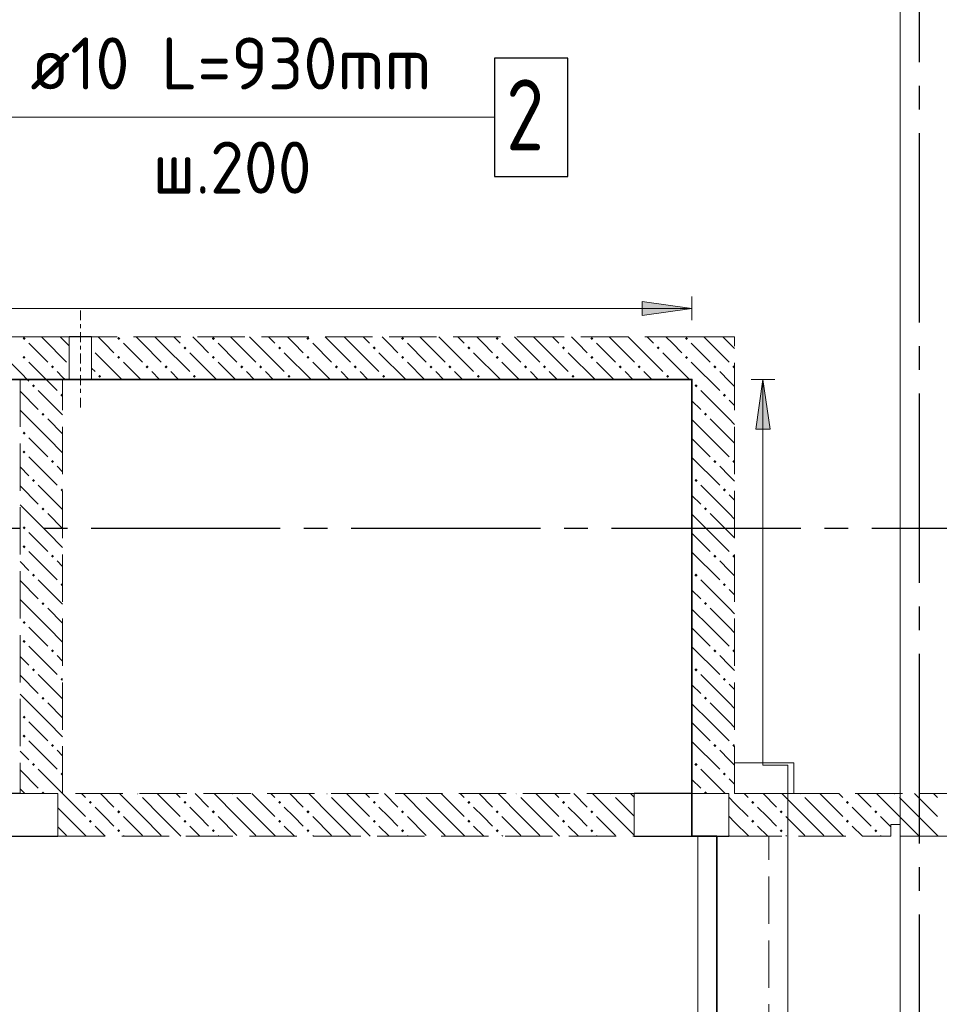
# Model space of a CAD drawing. Header units: millimetres. Extents: x 0 to 43617, y 0 to 59400.
# Tile 26 of 30: x 18022 to 21909, y 44240 to 48400. Entities that reach past the tile are written whole.
import ezdxf

# ---------------------------------------------------------------- set-up
doc = ezdxf.new("R2010")
doc.units = ezdxf.units.MM
doc.linetypes.add('______2', pattern=[270, 200, -70])
doc.linetypes.add('______5', pattern=[1100, 800, -100, 100, -100])
for name, color, linetype, lineweight in [('ЖБ Балка Вышележаща', 7, 'Continuous', 25), ('Макрос окна_ макрос двери', 7, 'Continuous', 18), ('Обрамление П-обр. равн.', 7, 'Continuous', 25), ('Оси', 40, '______5', 18), ('Позиционная метка линия выноска', 7, 'Continuous', 13), ('Позиционная метка номер позиции', 7, 'Continuous', 13), ('Размерная выноска', 7, 'Continuous', 13)]:
    doc.layers.add(name, color=color, linetype=linetype, lineweight=lineweight)
for name, color, linetype, lineweight, true_color in [('ЖБ Балка Нижележащая', 7, '______2', 25, 0x8c8cff), ('ЖБ Перекрытие верхний уровень', 7, 'Continuous', 25, 0xe0e0ff), ('ЖБ Стена верхний уровень', 7, 'Continuous', 25, 0x006e00)]:
    doc.layers.add(name, color=color, linetype=linetype, lineweight=lineweight, true_color=true_color)
doc.styles.add('ISOCPEUR', font='txt')

msp = doc.modelspace()

# ---------------------------------------------------------------- hatches: boundary and pattern name
at = {"layer": 'ЖБ Стена верхний уровень', "linetype": 'Continuous', "lineweight": 18, "transparency": 33554687}
for points in [[(18034.5, 47053.1), (18040.9, 47059.6), (18047.4, 47053.1), (18040.9, 47046.6)], [(18434.5, 47053.1), (18440.9, 47059.6), (18447.4, 47053.1), (18440.9, 47046.6)], [(18834.5, 47053.1), (18840.9, 47059.6), (18847.4, 47053.1), (18840.9, 47046.6)], [(19234.5, 47053.1), (19240.9, 47059.6), (19247.4, 47053.1), (19240.9, 47046.6)], [(19634.5, 47053.1), (19640.9, 47059.6), (19647.4, 47053.1), (19640.9, 47046.6)], [(20034.5, 47053.1), (20040.9, 47059.6), (20047.4, 47053.1), (20040.9, 47046.6)], [(20434.5, 47053.1), (20440.9, 47059.6), (20447.4, 47053.1), (20440.9, 47046.6)], [(20834.5, 47053.1), (20840.9, 47059.6), (20847.4, 47053.1), (20840.9, 47046.6)], [(18326.5, 47014.1), (18327.4, 47013.1), (18326.5, 47012.2)], [(18714.5, 47013.1), (18721, 47019.6), (18727.4, 47013.1), (18721, 47006.6)], [(19114.5, 47013.1), (19121, 47019.6), (19127.4, 47013.1), (19121, 47006.6)], [(19514.5, 47013.1), (19521, 47019.6), (19527.4, 47013.1), (19521, 47006.6)], [(19914.5, 47013.1), (19921, 47019.6), (19927.4, 47013.1), (19921, 47006.6)], [(20314.5, 47013.1), (20321, 47019.6), (20327.4, 47013.1), (20321, 47006.6)], [(20714.5, 47013.1), (20721, 47019.6), (20727.4, 47013.1), (20721, 47006.6)], [(18034.5, 46973.1), (18040.9, 46979.6), (18047.4, 46973.1), (18040.9, 46966.6)], [(18434.5, 46973.1), (18440.9, 46979.6), (18447.4, 46973.1), (18440.9, 46966.6)], [(18834.5, 46973.1), (18840.9, 46979.6), (18847.4, 46973.1), (18840.9, 46966.6)], [(19234.5, 46973.1), (19240.9, 46979.6), (19247.4, 46973.1), (19240.9, 46966.6)], [(19634.5, 46973.1), (19640.9, 46979.6), (19647.4, 46973.1), (19640.9, 46966.6)], [(20034.5, 46973.1), (20040.9, 46979.6), (20047.4, 46973.1), (20040.9, 46966.6)], [(20434.5, 46973.1), (20440.9, 46979.6), (20447.4, 46973.1), (20440.9, 46966.6)], [(20834.5, 46973.1), (20840.9, 46979.6), (20847.4, 46973.1), (20840.9, 46966.6)], [(18154.4, 46933.1), (18160.9, 46939.6), (18167.4, 46933.1), (18160.9, 46926.6)], [(18554.4, 46933.1), (18560.9, 46939.6), (18567.4, 46933.1), (18560.9, 46926.6)], [(18634.5, 46933.1), (18640.9, 46939.6), (18647.4, 46933.1), (18640.9, 46926.6)], [(18954.4, 46933.1), (18960.9, 46939.6), (18967.4, 46933.1), (18960.9, 46926.6)], [(19034.5, 46933.1), (19040.9, 46939.6), (19047.4, 46933.1), (19040.9, 46926.6)], [(19354.4, 46933.1), (19360.9, 46939.6), (19367.4, 46933.1), (19360.9, 46926.6)], [(19434.5, 46933.1), (19440.9, 46939.6), (19447.4, 46933.1), (19440.9, 46926.6)], [(19754.4, 46933.1), (19760.9, 46939.6), (19767.4, 46933.1), (19760.9, 46926.6)], [(19834.5, 46933.1), (19840.9, 46939.6), (19847.4, 46933.1), (19840.9, 46926.6)], [(20154.4, 46933.1), (20160.9, 46939.6), (20167.4, 46933.1), (20160.9, 46926.6)], [(20234.5, 46933.1), (20240.9, 46939.6), (20247.4, 46933.1), (20240.9, 46926.6)], [(20554.4, 46933.1), (20560.9, 46939.6), (20567.4, 46933.1), (20560.9, 46926.6)], [(20634.5, 46933.1), (20640.9, 46939.6), (20647.4, 46933.1), (20640.9, 46926.6)], [(20954.4, 46933.1), (20960.9, 46939.6), (20967.4, 46933.1), (20960.9, 46926.6)], [(21034.5, 46933.1), (21040.9, 46939.6), (21044, 46936.6), (21044, 46929.7), (21040.9, 46926.6)], [(18354.4, 46893.1), (18360.9, 46899.6), (18367.4, 46893.1), (18360.9, 46886.6)], [(18754.4, 46893.1), (18760.9, 46899.6), (18767.4, 46893.1), (18760.9, 46886.6)], [(19154.4, 46893.1), (19160.9, 46899.6), (19167.4, 46893.1), (19160.9, 46886.6)], [(19554.4, 46893.1), (19560.9, 46899.6), (19567.4, 46893.1), (19560.9, 46886.6)], [(19954.4, 46893.1), (19960.9, 46899.6), (19967.4, 46893.1), (19960.9, 46886.6)], [(20354.4, 46893.1), (20360.9, 46899.6), (20367.4, 46893.1), (20360.9, 46886.6)], [(20754.4, 46893.1), (20760.9, 46899.6), (20767.4, 46893.1), (20760.9, 46886.6)], [(18074.5, 46853.1), (18081, 46859.6), (18087.5, 46853.1), (18081, 46846.6)], [(20874.5, 46853.1), (20881, 46859.6), (20887.5, 46853.1), (20881, 46846.6)], [(18194.5, 46813.1), (18201, 46819.6), (18204, 46816.6), (18204, 46809.7), (18201, 46806.6)], [(20994.5, 46813.1), (21001, 46819.6), (21007.5, 46813.1), (21001, 46806.6)], [(18114.5, 46733.1), (18121, 46739.6), (18127.5, 46733.1), (18121, 46726.6)], [(20914.5, 46733.1), (20921, 46739.6), (20927.4, 46733.1), (20921, 46726.6)], [(18034.5, 46653.1), (18040.9, 46659.6), (18047.4, 46653.1), (18040.9, 46646.6)], [(18034.5, 46573.1), (18040.9, 46579.6), (18047.4, 46573.1), (18040.9, 46566.6)], [(18154.4, 46533.1), (18160.9, 46539.6), (18167.4, 46533.1), (18160.9, 46526.6)], [(20954.4, 46533.1), (20960.9, 46539.6), (20967.4, 46533.1), (20960.9, 46526.6)], [(21034.5, 46533.1), (21040.9, 46539.6), (21044, 46536.6), (21044, 46529.7), (21040.9, 46526.6)], [(18074.5, 46453.1), (18081, 46459.6), (18087.5, 46453.1), (18081, 46446.6)], [(20874.5, 46453.1), (20881, 46459.6), (20887.5, 46453.1), (20881, 46446.6)], [(18194.5, 46413.1), (18201, 46419.6), (18204, 46416.6), (18204, 46409.7), (18201, 46406.6)], [(20994.5, 46413.1), (21001, 46419.6), (21007.5, 46413.1), (21001, 46406.6)], [(18114.5, 46333.1), (18121, 46339.6), (18127.5, 46333.1), (18121, 46326.6)], [(20914.5, 46333.1), (20921, 46339.6), (20927.4, 46333.1), (20921, 46326.6)], [(18034.5, 46253.1), (18040.9, 46259.6), (18047.4, 46253.1), (18040.9, 46246.6)], [(18034.5, 46173.1), (18040.9, 46179.6), (18047.4, 46173.1), (18040.9, 46166.6)], [(18154.4, 46133.1), (18160.9, 46139.6), (18167.4, 46133.1), (18160.9, 46126.6)], [(20954.4, 46133.1), (20960.9, 46139.6), (20967.4, 46133.1), (20960.9, 46126.6)], [(21034.5, 46133.1), (21040.9, 46139.6), (21044, 46136.6), (21044, 46129.7), (21040.9, 46126.6)], [(18074.5, 46053.1), (18081, 46059.6), (18087.5, 46053.1), (18081, 46046.6)], [(20874.5, 46053.1), (20881, 46059.6), (20887.5, 46053.1), (20881, 46046.6)], [(18194.5, 46013.1), (18201, 46019.6), (18204, 46016.6), (18204, 46009.7), (18201, 46006.6)], [(20994.5, 46013.1), (21001, 46019.6), (21007.5, 46013.1), (21001, 46006.6)], [(18114.5, 45933.1), (18121, 45939.6), (18127.5, 45933.1), (18121, 45926.6)], [(20914.5, 45933.1), (20921, 45939.6), (20927.4, 45933.1), (20921, 45926.6)], [(18034.5, 45853.1), (18040.9, 45859.6), (18047.4, 45853.1), (18040.9, 45846.6)], [(18034.5, 45773.1), (18040.9, 45779.6), (18047.4, 45773.1), (18040.9, 45766.6)], [(18154.4, 45733.1), (18160.9, 45739.6), (18167.4, 45733.1), (18160.9, 45726.6)], [(20954.4, 45733.1), (20960.9, 45739.6), (20967.4, 45733.1), (20960.9, 45726.6)], [(21034.5, 45733.1), (21040.9, 45739.6), (21044, 45736.6), (21044, 45729.7), (21040.9, 45726.6)], [(18074.5, 45653.1), (18081, 45659.6), (18087.5, 45653.1), (18081, 45646.6)], [(20874.5, 45653.1), (20881, 45659.6), (20887.5, 45653.1), (20881, 45646.6)], [(18194.5, 45613.1), (18201, 45619.6), (18204, 45616.6), (18204, 45609.7), (18201, 45606.6)], [(20994.5, 45613.1), (21001, 45619.6), (21007.5, 45613.1), (21001, 45606.6)], [(18114.5, 45533.1), (18121, 45539.6), (18127.5, 45533.1), (18121, 45526.6)], [(20914.5, 45533.1), (20921, 45539.6), (20927.4, 45533.1), (20921, 45526.6)], [(18034.5, 45453.1), (18040.9, 45459.6), (18047.4, 45453.1), (18040.9, 45446.6)], [(18034.5, 45373.1), (18040.9, 45379.6), (18047.4, 45373.1), (18040.9, 45366.6)], [(18154.4, 45333.1), (18160.9, 45339.6), (18167.4, 45333.1), (18160.9, 45326.6)], [(20954.4, 45333.1), (20960.9, 45339.6), (20967.4, 45333.1), (20960.9, 45326.6)], [(21034.5, 45333.1), (21040.9, 45339.6), (21044, 45336.6), (21044, 45329.7), (21040.9, 45326.6)], [(18074.5, 45253.1), (18081, 45259.6), (18087.5, 45253.1), (18081, 45246.6)], [(20874.5, 45253.1), (20881, 45259.6), (20887.5, 45253.1), (20881, 45246.6)], [(18194.5, 45213.1), (18201, 45219.6), (18204, 45216.6), (18204, 45209.7), (18201, 45206.6)], [(20994.5, 45213.1), (21001, 45219.6), (21007.5, 45213.1), (21001, 45206.6)], [(18114.5, 45133.1), (18121, 45139.6), (18127.5, 45133.1), (18124.3, 45130), (18117.6, 45130)], [(20914.5, 45133.1), (20921, 45139.6), (20927.4, 45133.1), (20924.3, 45130), (20917.6, 45130)], [(18314.5, 45093.1), (18321, 45099.6), (18327.4, 45093.1), (18321, 45086.6)], [(18524.3, 45130), (18521, 45126.6), (18517.6, 45130)], [(18714.5, 45093.1), (18721, 45099.6), (18727.4, 45093.1), (18721, 45086.6)], [(18924.3, 45130), (18921, 45126.6), (18917.6, 45130)], [(19114.5, 45093.1), (19121, 45099.6), (19127.4, 45093.1), (19121, 45086.6)], [(19324.3, 45130), (19321, 45126.6), (19317.6, 45130)], [(19514.5, 45093.1), (19521, 45099.6), (19527.4, 45093.1), (19521, 45086.6)], [(19724.3, 45130), (19721, 45126.6), (19717.6, 45130)], [(19914.5, 45093.1), (19921, 45099.6), (19927.4, 45093.1), (19921, 45086.6)], [(20124.3, 45130), (20121, 45126.6), (20117.6, 45130)], [(20314.5, 45093.1), (20321, 45099.6), (20327.4, 45093.1), (20321, 45086.6)], [(20524.3, 45130), (20521, 45126.6), (20517.6, 45130)], [(21114.5, 45093.1), (21121, 45099.6), (21127.4, 45093.1), (21121, 45086.6)], [(21324.3, 45130), (21321, 45126.6), (21317.6, 45130)], [(21514.5, 45093.1), (21521, 45099.6), (21527.4, 45093.1), (21521, 45086.6)], [(21724.3, 45130), (21721, 45126.6), (21717.6, 45130)], [(18434.5, 45053.1), (18440.9, 45059.6), (18447.4, 45053.1), (18440.9, 45046.6)], [(18834.5, 45053.1), (18840.9, 45059.6), (18847.4, 45053.1), (18840.9, 45046.6)], [(19234.5, 45053.1), (19240.9, 45059.6), (19247.4, 45053.1), (19240.9, 45046.6)], [(19634.5, 45053.1), (19640.9, 45059.6), (19647.4, 45053.1), (19640.9, 45046.6)], [(20034.5, 45053.1), (20040.9, 45059.6), (20047.4, 45053.1), (20040.9, 45046.6)], [(20434.5, 45053.1), (20440.9, 45059.6), (20447.4, 45053.1), (20440.9, 45046.6)], [(21234.5, 45053.1), (21240.9, 45059.6), (21247.4, 45053.1), (21240.9, 45046.6)], [(21634.5, 45053.1), (21640.9, 45059.6), (21647.4, 45053.1), (21640.9, 45046.6)], [(18314.5, 45013.1), (18321, 45019.6), (18327.4, 45013.1), (18321, 45006.6)], [(18714.5, 45013.1), (18721, 45019.6), (18727.4, 45013.1), (18721, 45006.6)], [(19114.5, 45013.1), (19121, 45019.6), (19127.4, 45013.1), (19121, 45006.6)], [(19514.5, 45013.1), (19521, 45019.6), (19527.4, 45013.1), (19521, 45006.6)], [(19914.5, 45013.1), (19921, 45019.6), (19927.4, 45013.1), (19921, 45006.6)], [(20314.5, 45013.1), (20321, 45019.6), (20327.4, 45013.1), (20321, 45006.6)], [(21114.5, 45013.1), (21121, 45019.6), (21127.4, 45013.1), (21121, 45006.6)], [(21514.5, 45013.1), (21521, 45019.6), (21527.4, 45013.1), (21521, 45006.6)], [(18434.5, 44973.1), (18440.9, 44979.6), (18447.4, 44973.1), (18440.9, 44966.6)], [(18834.5, 44973.1), (18840.9, 44979.6), (18847.4, 44973.1), (18840.9, 44966.6)], [(19234.5, 44973.1), (19240.9, 44979.6), (19247.4, 44973.1), (19240.9, 44966.6)], [(19634.5, 44973.1), (19640.9, 44979.6), (19647.4, 44973.1), (19640.9, 44966.6)], [(20034.5, 44973.1), (20040.9, 44979.6), (20047.4, 44973.1), (20040.9, 44966.6)], [(20434.5, 44973.1), (20440.9, 44979.6), (20447.4, 44973.1), (20440.9, 44966.6)], [(21234.5, 44973.1), (21240.9, 44979.6), (21247.4, 44973.1), (21240.9, 44966.6)], [(21634.5, 44973.1), (21640.9, 44979.6), (21647.4, 44973.1), (21640.9, 44966.6)]]:
    msp.add_hatch(color=7, dxfattribs=at).paths.add_polyline_path(points, flags=16)
at = {"layer": 'Позиционная метка линия выноска', "linetype": 'Continuous', "lineweight": 13, "transparency": 33554687}
msp.add_hatch(color=7, dxfattribs=at).paths.add_polyline_path([(20654, 47150), (20864, 47180), (20654, 47210)])
msp.add_hatch(color=7, dxfattribs=at).paths.add_polyline_path([(21134, 46670), (21164, 46880), (21194, 46670)], flags=16)

# ---------------------------------------------------------------- linework, layer by layer
at = {"layer": 'ЖБ Балка Вышележаща', "color": 7, "linetype": 'Continuous', "lineweight": 18, "transparency": 33554687}
for p, q in [((20969, 44950), (20889, 44950)), ((20889, 44950), (20889, 42420))]:
    msp.add_line(p, q, dxfattribs=at)
at = {"layer": 'ЖБ Балка Нижележащая', "color": 251, "linetype": '______2', "lineweight": 18, "true_color": 0x656565, "transparency": 33554687}
for p, q in [((21189, 44950), (20969, 44950)), ((20969, 44950), (20969, 42420)), ((21189, 42420), (21189, 44950))]:
    msp.add_line(p, q, dxfattribs=at)
at = {"layer": 'ЖБ Перекрытие верхний уровень', "color": 7, "linetype": 'Continuous', "lineweight": 18, "transparency": 33554687}
for p, q in [((20864, 46880), (16424, 46880)), ((20864, 45130), (20864, 46880)), ((21294, 45260), (21044, 45260)), ((21044, 45260), (21044, 45130)), ((21294, 45130), (21294, 45260)), ((20864, 44950), (20864, 45130)), ((21044, 45130), (21294, 45130)), ((20969, 44950), (20864, 44950)), ((20969, 42420), (20969, 44950))]:
    msp.add_line(p, q, dxfattribs=at)
at = {"layer": 'ЖБ Стена верхний уровень', "color": 251, "linetype": '______2', "lineweight": 13, "true_color": 0x656565, "transparency": 33554687}
for p, q in [((18024, 47060), (17894, 47060)), ((18204, 47060), (18024, 47060)), ((18231.5, 47060), (18204, 47060)), ((18231.5, 47060), (18231.5, 46880)), ((18326.5, 46880), (18326.5, 47060)), ((20864, 47060), (18326.5, 47060)), ((21044, 47060), (20864, 47060)), ((21044, 45130), (21044, 47060)), ((17894, 46880), (18024, 46880)), ((18024, 46880), (18024, 45130)), ((18204, 46880), (18231.5, 46880)), ((18204, 45130), (18204, 46880)), ((18326.5, 46880), (20864, 46880)), ((20864, 46880), (20864, 45130)), ((18024, 45130), (18184, 45130)), ((18184, 44950), (18184, 45130)), ((20619, 45130), (18204, 45130)), ((20619, 45130), (20619, 44950)), ((21019, 45130), (20864, 45130)), ((21019, 44950), (21019, 45130)), ((22024, 45130), (21044, 45130)), ((21744, 45000), (21704, 45000)), ((21704, 45000), (21704, 44950)), ((21744, 44950), (21744, 45000)), ((18184, 44950), (20619, 44950)), ((21019, 44950), (21044, 44950)), ((21044, 44950), (21704, 44950)), ((21744, 44950), (22024, 44950))]:
    msp.add_line(p, q, dxfattribs=at)
at = {"layer": 'ЖБ Стена верхний уровень', "color": 9, "linetype": 'Continuous', "lineweight": 18, "true_color": 0xc7c7c7, "transparency": 33554687}
for p, q in [((18140.9, 47033.1), (18114.1, 47060)), ((18194.1, 47060), (18204, 47050.1)), ((18381, 47033.1), (18354.1, 47060)), ((18540.9, 47033.1), (18514.1, 47060)), ((18594.1, 47060), (18621, 47033.1)), ((18674.1, 47060), (18701, 47033.1)), ((18781, 47033.1), (18754.1, 47060)), ((18940.9, 47033.1), (18914.1, 47060)), ((18994.1, 47060), (19021, 47033.1)), ((19074.1, 47060), (19101, 47033.1)), ((19181, 47033.1), (19154.1, 47060)), ((19340.9, 47033.1), (19314.1, 47060)), ((19394.1, 47060), (19421, 47033.1)), ((19474.1, 47060), (19501, 47033.1)), ((19581, 47033.1), (19554.1, 47060)), ((19740.9, 47033.1), (19714.1, 47060)), ((19794.1, 47060), (19821, 47033.1)), ((19874.1, 47060), (19901, 47033.1)), ((19981, 47033.1), (19954.1, 47060)), ((20140.9, 47033.1), (20114.1, 47060)), ((20194.1, 47060), (20221, 47033.1)), ((20274.1, 47060), (20301, 47033.1)), ((20381, 47033.1), (20354.1, 47060)), ((20540.9, 47033.1), (20514.1, 47060)), ((20594.1, 47060), (20621, 47033.1)), ((20674.1, 47060), (20701, 47033.1)), ((20781, 47033.1), (20754.1, 47060)), ((20940.9, 47033.1), (20914.1, 47060)), ((20994.1, 47060), (21021, 47033.1)), ((18060.9, 47033.1), (18140.9, 46953.1)), ((18140.9, 47033.1), (18204, 46970.1)), ((18204, 47050.1), (18221, 47033.1)), ((18221, 47033.1), (18231.5, 47022.6)), ((18421, 46993.1), (18381, 47033.1)), ((18460.9, 47033.1), (18540.9, 46953.1)), ((18540.9, 47033.1), (18621, 46953.1)), ((18621, 47033.1), (18740.9, 46913.1)), ((18821, 46993.1), (18781, 47033.1)), ((18860.9, 47033.1), (18940.9, 46953.1)), ((18940.9, 47033.1), (19021, 46953.1)), ((19021, 47033.1), (19140.9, 46913.1)), ((19221, 46993.1), (19181, 47033.1)), ((19260.9, 47033.1), (19340.9, 46953.1)), ((19340.9, 47033.1), (19421, 46953.1)), ((19421, 47033.1), (19540.9, 46913.1)), ((19621, 46993.1), (19581, 47033.1)), ((19660.9, 47033.1), (19740.9, 46953.1)), ((19740.9, 47033.1), (19821, 46953.1)), ((19821, 47033.1), (19940.9, 46913.1)), ((20021, 46993.1), (19981, 47033.1)), ((20060.9, 47033.1), (20140.9, 46953.1)), ((20140.9, 47033.1), (20221, 46953.1)), ((20221, 47033.1), (20340.9, 46913.1)), ((20421, 46993.1), (20381, 47033.1)), ((20460.9, 47033.1), (20540.9, 46953.1)), ((20540.9, 47033.1), (20621, 46953.1)), ((20621, 47033.1), (20740.9, 46913.1)), ((20821, 46993.1), (20781, 47033.1)), ((20860.9, 47033.1), (20864, 47030.1)), ((20864, 47030.1), (20940.9, 46953.1)), ((20940.9, 47033.1), (21021, 46953.1)), ((21021, 47033.1), (21044, 47010.1)), ((17940.9, 46993.1), (18024, 46910.1)), ((18204, 46970.1), (18221, 46953.1)), ((18340.9, 46993.1), (18454.1, 46880)), ((18740.9, 46993.1), (18854.1, 46880)), ((19140.9, 46993.1), (19254.1, 46880)), ((19540.9, 46993.1), (19654.1, 46880)), ((19940.9, 46993.1), (20054.1, 46880)), ((20340.9, 46993.1), (20454.1, 46880)), ((20740.9, 46993.1), (20854.1, 46880)), ((18060.9, 46953.1), (18181, 46833.1)), ((18326.5, 46927.6), (18340.9, 46913.1)), ((18460.9, 46953.1), (18534.1, 46880)), ((18860.9, 46953.1), (18934.1, 46880)), ((19260.9, 46953.1), (19334.1, 46880)), ((19660.9, 46953.1), (19734.1, 46880)), ((20060.9, 46953.1), (20134.1, 46880)), ((20460.9, 46953.1), (20534.1, 46880)), ((20860.9, 46953.1), (20864, 46950.1)), ((20864, 46950.1), (20981, 46833.1)), ((18024, 46910.1), (18060.9, 46873.1)), ((18204, 46890.1), (18181, 46913.1)), ((18614.1, 46880), (18581, 46913.1)), ((18660.9, 46913.1), (18694.1, 46880)), ((19014.1, 46880), (18981, 46913.1)), ((19060.9, 46913.1), (19094.1, 46880)), ((19414.1, 46880), (19381, 46913.1)), ((19460.9, 46913.1), (19494.1, 46880)), ((19814.1, 46880), (19781, 46913.1)), ((19860.9, 46913.1), (19894.1, 46880)), ((20214.1, 46880), (20181, 46913.1)), ((20260.9, 46913.1), (20294.1, 46880)), ((20614.1, 46880), (20581, 46913.1)), ((20660.9, 46913.1), (20694.1, 46880)), ((21021, 46873.1), (20981, 46913.1)), ((21044, 46850.1), (21021, 46873.1)), ((18024, 46830.1), (18101, 46753.1)), ((18204, 46730.1), (18101, 46833.1)), ((21021, 46713.1), (20901, 46833.1)), ((20864, 46790.1), (20901, 46753.1)), ((21021, 46793.1), (21044, 46770.1)), ((18140.9, 46633.1), (18024, 46750.1)), ((18140.9, 46713.1), (18204, 46650.1)), ((20940.9, 46633.1), (20864, 46710.1)), ((20940.9, 46713.1), (21021, 46633.1)), ((21021, 46713.1), (21044, 46690.1)), ((18060.9, 46633.1), (18140.9, 46553.1)), ((18140.9, 46633.1), (18204, 46570.1)), ((20864, 46630.1), (20940.9, 46553.1)), ((20940.9, 46633.1), (21021, 46553.1)), ((21021, 46633.1), (21044, 46610.1)), ((18060.9, 46553.1), (18181, 46433.1)), ((18204, 46490.1), (18181, 46513.1)), ((20864, 46550.1), (20981, 46433.1)), ((21021, 46473.1), (20981, 46513.1)), ((18024, 46510.1), (18060.9, 46473.1)), ((21044, 46450.1), (21021, 46473.1)), ((18024, 46430.1), (18101, 46353.1)), ((18204, 46330.1), (18101, 46433.1)), ((21021, 46313.1), (20901, 46433.1)), ((20864, 46390.1), (20901, 46353.1)), ((21021, 46393.1), (21044, 46370.1)), ((18140.9, 46233.1), (18024, 46350.1)), ((18140.9, 46313.1), (18204, 46250.1)), ((20940.9, 46233.1), (20864, 46310.1)), ((20940.9, 46313.1), (21021, 46233.1)), ((21021, 46313.1), (21044, 46290.1)), ((18060.9, 46233.1), (18140.9, 46153.1)), ((18140.9, 46233.1), (18204, 46170.1)), ((20864, 46230.1), (20940.9, 46153.1)), ((20940.9, 46233.1), (21021, 46153.1)), ((21021, 46233.1), (21044, 46210.1)), ((18060.9, 46153.1), (18181, 46033.1)), ((20864, 46150.1), (20981, 46033.1)), ((18024, 46110.1), (18060.9, 46073.1)), ((18204, 46090.1), (18181, 46113.1)), ((21021, 46073.1), (20981, 46113.1)), ((21044, 46050.1), (21021, 46073.1)), ((18024, 46030.1), (18101, 45953.1)), ((18204, 45930.1), (18101, 46033.1)), ((21021, 45913.1), (20901, 46033.1)), ((20864, 45990.1), (20901, 45953.1)), ((21021, 45993.1), (21044, 45970.1)), ((18140.9, 45833.1), (18024, 45950.1)), ((18140.9, 45913.1), (18204, 45850.1)), ((20940.9, 45833.1), (20864, 45910.1)), ((20940.9, 45913.1), (21021, 45833.1)), ((21021, 45913.1), (21044, 45890.1)), ((18060.9, 45833.1), (18140.9, 45753.1)), ((18140.9, 45833.1), (18204, 45770.1)), ((20864, 45830.1), (20940.9, 45753.1)), ((20940.9, 45833.1), (21021, 45753.1)), ((21021, 45833.1), (21044, 45810.1)), ((18060.9, 45753.1), (18181, 45633.1)), ((20864, 45750.1), (20981, 45633.1)), ((18024, 45710.1), (18060.9, 45673.1)), ((18204, 45690.1), (18181, 45713.1)), ((21021, 45673.1), (20981, 45713.1)), ((21044, 45650.1), (21021, 45673.1)), ((18024, 45630.1), (18101, 45553.1)), ((18204, 45530.1), (18101, 45633.1)), ((21021, 45513.1), (20901, 45633.1)), ((20864, 45590.1), (20901, 45553.1)), ((21021, 45593.1), (21044, 45570.1)), ((18140.9, 45433.1), (18024, 45550.1)), ((18140.9, 45513.1), (18204, 45450.1)), ((20940.9, 45513.1), (21021, 45433.1)), ((21021, 45513.1), (21044, 45490.1)), ((20940.9, 45433.1), (20864, 45510.1)), ((18060.9, 45433.1), (18140.9, 45353.1)), ((18140.9, 45433.1), (18204, 45370.1)), ((20864, 45430.1), (20940.9, 45353.1)), ((20940.9, 45433.1), (21021, 45353.1)), ((21021, 45433.1), (21044, 45410.1)), ((18060.9, 45353.1), (18181, 45233.1)), ((20864, 45350.1), (20981, 45233.1)), ((18024, 45310.1), (18060.9, 45273.1)), ((18204, 45290.1), (18181, 45313.1)), ((21021, 45273.1), (20981, 45313.1)), ((21044, 45250.1), (21021, 45273.1)), ((18024, 45230.1), (18101, 45153.1)), ((18204, 45130.1), (18101, 45233.1)), ((21004.1, 45130), (20901, 45233.1)), ((20864, 45190.1), (20901, 45153.1)), ((21021, 45193.1), (21044, 45170.1)), ((18044.1, 45130), (18024, 45150.1)), ((18221, 45113.1), (18204.1, 45130)), ((18221, 45113.1), (18301, 45033.1)), ((18284.1, 45130), (18301, 45113.1)), ((18364.1, 45130), (18421, 45073.1)), ((18540.9, 45033.1), (18444.1, 45130)), ((18540.9, 45113.1), (18621, 45033.1)), ((18621, 45113.1), (18604.1, 45130)), ((18621, 45113.1), (18701, 45033.1)), ((18684.1, 45130), (18701, 45113.1)), ((18764.1, 45130), (18821, 45073.1)), ((18940.9, 45033.1), (18844.1, 45130)), ((18940.9, 45113.1), (19021, 45033.1)), ((19021, 45113.1), (19004.1, 45130)), ((19021, 45113.1), (19101, 45033.1)), ((19084.1, 45130), (19101, 45113.1)), ((19164.1, 45130), (19221, 45073.1)), ((19340.9, 45033.1), (19244.1, 45130)), ((19340.9, 45113.1), (19421, 45033.1)), ((19421, 45113.1), (19404.1, 45130)), ((19421, 45113.1), (19501, 45033.1)), ((19484.1, 45130), (19501, 45113.1)), ((19564.1, 45130), (19621, 45073.1)), ((19740.9, 45033.1), (19644.1, 45130)), ((19740.9, 45113.1), (19821, 45033.1)), ((19821, 45113.1), (19804.1, 45130)), ((19821, 45113.1), (19901, 45033.1)), ((19884.1, 45130), (19901, 45113.1)), ((19964.1, 45130), (20021, 45073.1)), ((20140.9, 45033.1), (20044.1, 45130)), ((20140.9, 45113.1), (20221, 45033.1)), ((20221, 45113.1), (20204.1, 45130)), ((20221, 45113.1), (20301, 45033.1)), ((20284.1, 45130), (20301, 45113.1)), ((20364.1, 45130), (20421, 45073.1)), ((20540.9, 45033.1), (20444.1, 45130)), ((20540.9, 45113.1), (20619, 45035.1)), ((20619, 45115.1), (20604.1, 45130)), ((21021, 45113.1), (21019, 45115.1)), ((21021, 45113.1), (21044, 45090.1)), ((21084.1, 45130), (21101, 45113.1)), ((21164.1, 45130), (21221, 45073.1)), ((21340.9, 45033.1), (21244.1, 45130)), ((21340.9, 45113.1), (21421, 45033.1)), ((21421, 45113.1), (21404.1, 45130)), ((21421, 45113.1), (21501, 45033.1)), ((21484.1, 45130), (21501, 45113.1)), ((21564.1, 45130), (21621, 45073.1)), ((21740.9, 45033.1), (21644.1, 45130)), ((21740.9, 45113.1), (21821, 45033.1)), ((21821, 45113.1), (21804.1, 45130)), ((21821, 45113.1), (21901, 45033.1)), ((21884.1, 45130), (21901, 45113.1)), ((18184, 45070.1), (18221, 45033.1)), ((18381, 45033.1), (18340.9, 45073.1)), ((18781, 45033.1), (18740.9, 45073.1)), ((19181, 45033.1), (19140.9, 45073.1)), ((19581, 45033.1), (19540.9, 45073.1)), ((19981, 45033.1), (19940.9, 45073.1)), ((20381, 45033.1), (20340.9, 45073.1)), ((21044, 45090.1), (21101, 45033.1)), ((21181, 45033.1), (21140.9, 45073.1)), ((21581, 45033.1), (21540.9, 45073.1)), ((18221, 45033.1), (18304.1, 44950)), ((18421, 44993.1), (18381, 45033.1)), ((18460.9, 45033.1), (18540.9, 44953.1)), ((18540.9, 45033.1), (18621, 44953.1)), ((18621, 45033.1), (18704.1, 44950)), ((18821, 44993.1), (18781, 45033.1)), ((18860.9, 45033.1), (18940.9, 44953.1)), ((18940.9, 45033.1), (19021, 44953.1)), ((19021, 45033.1), (19104.1, 44950)), ((19221, 44993.1), (19181, 45033.1)), ((19260.9, 45033.1), (19340.9, 44953.1)), ((19340.9, 45033.1), (19421, 44953.1)), ((19421, 45033.1), (19504.1, 44950)), ((19621, 44993.1), (19581, 45033.1)), ((19660.9, 45033.1), (19740.9, 44953.1)), ((19740.9, 45033.1), (19821, 44953.1)), ((19821, 45033.1), (19904.1, 44950)), ((20021, 44993.1), (19981, 45033.1)), ((20060.9, 45033.1), (20140.9, 44953.1)), ((20140.9, 45033.1), (20221, 44953.1)), ((20221, 45033.1), (20304.1, 44950)), ((20421, 44993.1), (20381, 45033.1)), ((20460.9, 45033.1), (20540.9, 44953.1)), ((20540.9, 45033.1), (20619, 44955.1)), ((21019, 45035.1), (21021, 45033.1)), ((21021, 45033.1), (21044, 45010.1)), ((21221, 44993.1), (21181, 45033.1)), ((21260.9, 45033.1), (21340.9, 44953.1)), ((21340.9, 45033.1), (21421, 44953.1)), ((21421, 45033.1), (21504.1, 44950)), ((21621, 44993.1), (21581, 45033.1)), ((21660.9, 45033.1), (21704, 44990.1)), ((21740.9, 45033.1), (21821, 44953.1)), ((21821, 45033.1), (21904.1, 44950)), ((18184, 44990.1), (18221, 44953.1)), ((18340.9, 44993.1), (18384.1, 44950)), ((18740.9, 44993.1), (18784.1, 44950)), ((19140.9, 44993.1), (19184.1, 44950)), ((19540.9, 44993.1), (19584.1, 44950)), ((19940.9, 44993.1), (19984.1, 44950)), ((20340.9, 44993.1), (20384.1, 44950)), ((21044, 45010.1), (21104.1, 44950)), ((21140.9, 44993.1), (21184.1, 44950)), ((21540.9, 44993.1), (21584.1, 44950)), ((18460.9, 44953.1), (18464.1, 44950)), ((18860.9, 44953.1), (18864.1, 44950)), ((19260.9, 44953.1), (19264.1, 44950)), ((19660.9, 44953.1), (19664.1, 44950)), ((20060.9, 44953.1), (20064.1, 44950)), ((20460.9, 44953.1), (20464.1, 44950)), ((21019, 44955.1), (21021, 44953.1)), ((21260.9, 44953.1), (21264.1, 44950)), ((21660.9, 44953.1), (21664.1, 44950))]:
    msp.add_line(p, q, dxfattribs=at)
at = {"layer": 'ЖБ Стена верхний уровень', "color": 251, "linetype": '______2', "lineweight": 13, "true_color": 0x656565, "transparency": 33554687}
for points in [[(18279, 47129.8), (18279, 47171.6), (18279, 47129.8)], [(18279, 47113.2), (18279, 47097), (18279, 47113.2)], [(18279, 47038), (18279, 47079.8), (18279, 47038)], [(18279, 47022.5), (18279, 47006.2), (18279, 47022.5)], [(18279, 46947.5), (18279, 46989.3), (18279, 46947.5)], [(18279, 46931), (18279, 46914.7), (18279, 46931)], [(18279, 46855.7), (18279, 46897.5), (18279, 46855.7)], [(18279, 46840.2), (18279, 46823.9), (18279, 46840.2)], [(18279, 46761.2), (18279, 46803), (18279, 46761.2)]]:
    msp.add_lwpolyline(points, dxfattribs=at)
at = {"layer": 'ЖБ Стена верхний уровень', "color": 9, "linetype": 'Continuous', "lineweight": 18, "true_color": 0xc7c7c7, "transparency": 33554687}
msp.add_lwpolyline([(18214.1, 46880), (18214.1, 46880), (18204, 46890.1)], dxfattribs=at)
at = {"layer": 'Макрос окна_ макрос двери', "color": 7, "linetype": 'Continuous', "lineweight": -3, "transparency": 33554687}
for p, q in [((18326.5, 47060), (18231.5, 47060)), ((18299, 47060), (18259, 47060)), ((18231.5, 46880), (18259, 46880)), ((18259, 46880), (18299, 46880)), ((18259, 46880), (18326.5, 46880)), ((18024, 45130), (17784, 45130)), ((20864, 45130), (20619, 45130)), ((17784, 44950), (18184, 44950)), ((20619, 44950), (21019, 44950))]:
    msp.add_line(p, q, dxfattribs=at)
at = {"layer": 'Обрамление П-обр. равн.', "color": 7, "linetype": 'Continuous', "lineweight": 13, "transparency": 33554687}
msp.add_line((18047.6, 47987.8), (19979.6, 47987.8), dxfattribs=at)
at = {"layer": 'Обрамление П-обр. равн.', "color": 7, "linetype": 'Continuous', "lineweight": 25, "transparency": 33554687}
msp.add_lwpolyline([(20028.6, 47737.8), (20338.6, 47737.8), (20338.6, 48237.8), (20028.6, 48237.8), (20028.6, 47737.8)], dxfattribs=at)
at = {"layer": 'Оси', "color": 8, "linetype": '______5', "lineweight": -3, "transparency": 33554687}
for p, q in [((21824, 57820), (21824, 7100)), ((26824, 46250), (4600, 46250))]:
    msp.add_line(p, q, dxfattribs=at)
at = {"layer": 'Позиционная метка линия выноска', "color": 251, "linetype": 'Continuous', "lineweight": 13, "true_color": 0x494949, "transparency": 33554687}
for p, q in [((20864, 47230), (20864, 47130)), ((20654, 47180), (20639, 47180)), ((20864, 47180), (20654, 47210)), ((20654, 47210), (20654, 47150)), ((20654, 47150), (20864, 47180)), ((20864, 47180), (20864, 47180)), ((20864, 47180), (20864, 47180)), ((20864, 47180), (20864, 47180)), ((21214, 46880), (21114, 46880)), ((21134, 46670), (21164, 46880)), ((21164, 46880), (21164, 46880)), ((21164, 46880), (21164, 46880)), ((21164, 46880), (21164, 46880)), ((21164, 46880), (21194, 46670)), ((21194, 46670), (21134, 46670)), ((21164, 46670), (21164, 46655))]:
    msp.add_line(p, q, dxfattribs=at)
for points in [[(21744, 32516.4), (21744, 42500), (21744, 50000), (21744, 56940), (16064, 56940), (16064, 56339.8), (14463.8, 56339.8), (14463.8, 56940), (8974, 56940)], [(21164, 46880), (21164, 45250), (21269, 45250), (21269, 42120), (18754, 42120), (18754, 41370), (17784, 41370), (17784, 42120), (15944, 42120), (15944, 43520), (16124, 43520), (16124, 47180), (20864, 47180)]]:
    msp.add_lwpolyline(points, dxfattribs=at)
at = {"layer": 'Позиционная метка номер позиции', "color": 7, "linetype": 'Continuous', "lineweight": 13, "transparency": 33554687}
msp.add_lwpolyline([(17524, 47180), (17856.3, 47512.4), (17856.3, 47987.8), (20028.6, 47987.8)], dxfattribs=at)
at = {"layer": 'Размерная выноска', "color": 7, "linetype": 'Continuous', "lineweight": 35, "transparency": 33554687}
msp.add_lwpolyline([(16924, 42420), (20969, 42420), (20969, 44950), (20864, 44950), (20864, 46880), (16424, 46880), (16424, 45130), (16924, 45130), (16924, 42420)], dxfattribs=at)

# ---------------------------------------------------------------- texts
at = {"layer": 'Обрамление П-обр. равн.', "color": 7, "linetype": 'Continuous', "lineweight": 13, "transparency": 33554687, "attachment_point": 7, "style": 'ISOCPEUR'}
for s, insert, char_height, width in [('\\W0.96;ø10 L=930mm ', (18067.6, 48105.1), 220, 1996.298), ('\\W0.78;2', (20078.6, 47847.8), 300, 326.416), ('\\W0.95;ш.200 ', (18584.6, 47665.1), 220, 962.129)]:
    msp.add_mtext(s, dxfattribs=dict(at, insert=insert, char_height=char_height, width=width))

doc.saveas('drawing.dxf')
